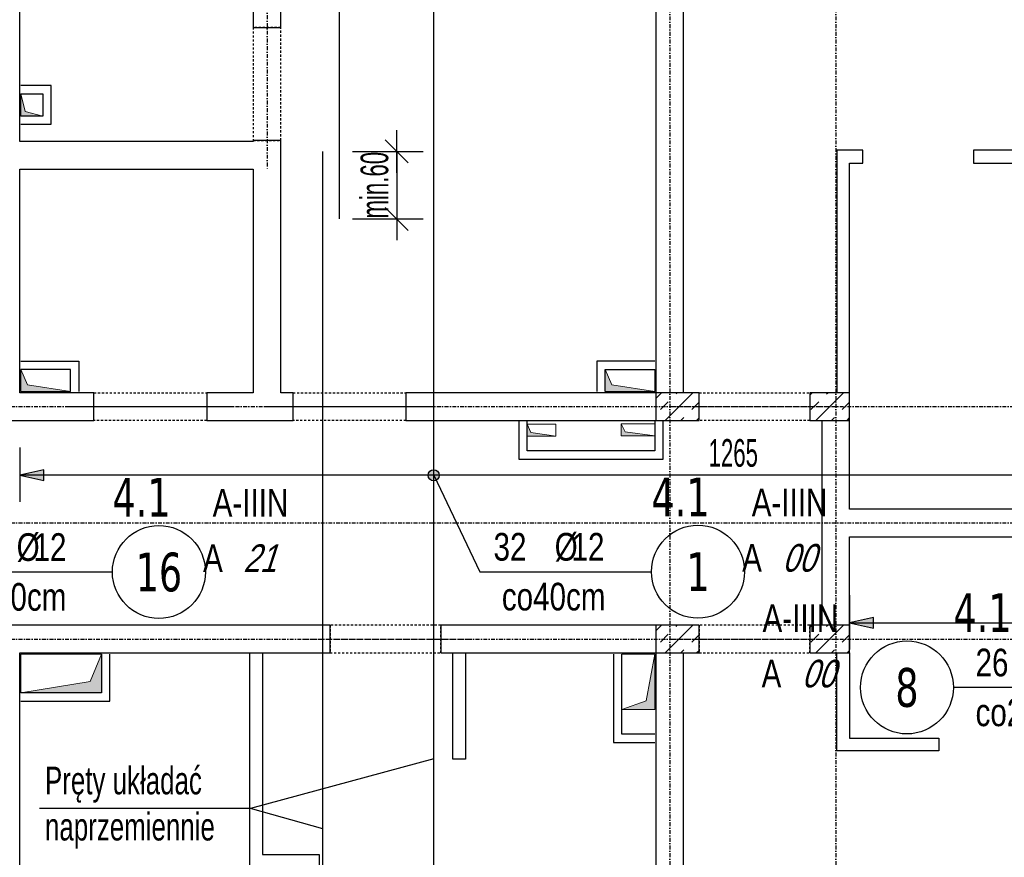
# Model space of a CAD drawing. Header units: millimetres. Extents: x -22500 to -4121, y -19317 to -14831.
# Tile 40 of 70: x -16009 to -15119, y -17101 to -16344. Entities that reach past the tile are written whole.
import ezdxf
from ezdxf.enums import TextEntityAlignment as Align

# ---------------------------------------------------------------- set-up
doc = ezdxf.new("R2010")
doc.units = ezdxf.units.MM
doc.header["$LTSCALE"] = 10
doc.linetypes.add('MO', pattern=[0.7, 0.35, -0.17, 0.01, -0.17])
doc.linetypes.add('MP', pattern=[0.36, 0.2, -0.16])
for name, color, linetype in [('BA_szr', 1, 'Continuous'), ('BA_wym', 1, 'Continuous'), ('BD_lpm', 1, 'MP'), ('BD_osm', 1, 'MO'), ('BD_wic', 1, 'Continuous'), ('BD_wig', 3, 'Continuous'), ('BZ_odn', 1, 'Continuous'), ('BZ_opi1', 7, 'Continuous'), ('BZ_opi2', 4, 'Continuous'), ('BZ_P_wid', 3, 'Continuous'), ('BZ_txs', 2, 'Continuous'), ('BZ_wym', 1, 'Continuous')]:
    doc.layers.add(name, color=color, linetype=linetype)
doc.layers.add('BZ_pom', color=6, linetype='Continuous', plot=False)
doc.layers.add('Nowe_A-Przebicia_Nr_pióra__1', color=7, linetype='Continuous', lineweight=13)
doc.layers.add('Nowe_A-Przebicia_Nr_pióra__102', color=7, linetype='Continuous', lineweight=5, true_color=0xcccccc)
doc.styles.add('BIKTBG', font='tahoma.ttf', dxfattribs={"width": 0.85})
doc.styles.add('BIKTS', font='bikromsw.shx', dxfattribs={"width": 0.8})
doc.styles.add('BIKWYM', font='bikromsw.shx', dxfattribs={"width": 0.6})
doc.dimstyles.new('BA_KR_100_cm', dxfattribs={"dimtxt": 25, "dimasz": 1.666667, "dimexe": 24, "dimexo": 0, "dimgap": 0, "dimtad": 0, "dimdec": 1, "dimrnd": 0.5, "dimzin": 9, "dimdsep": 46, "dimtxsty": 'BIKWYM', "dimblk": 'WYM-KR', "dimcen": 0, "dimdle": 20, "dimclrd": 256, "dimclre": 256, "dimclrt": 2, "dimadec": 0, "dimazin": 0, "dimtfac": 0.033333, "dimtdec": 1, "dimtmove": 0, "dimatfit": 3, "dimldrblk": 'WYM-KR', "dimfxl": 25, "dimfxlon": 1, "dimtvp": 0.8, "dimtolj": 1, "dimarcsym": 0})
doc.dimstyles.new('BZ_KP_100_cm', dxfattribs={"dimtxt": 25, "dimasz": 1.666667, "dimexe": 24, "dimexo": 0, "dimgap": 0, "dimtad": 0, "dimdec": 1, "dimrnd": 0.5, "dimzin": 9, "dimdsep": 46, "dimtxsty": 'BIKWYM', "dimblk": 'WYM-KR', "dimblk1": 'WYM-KP', "dimblk2": 'WYM-KP', "dimsah": 1, "dimcen": 0, "dimdle": 20, "dimclrd": 256, "dimclre": 256, "dimclrt": 7, "dimadec": 0, "dimazin": 0, "dimtfac": 0.033333, "dimtdec": 1, "dimtmove": 0, "dimatfit": 3, "dimldrblk": 'WYM-KP', "dimfxl": 1, "dimtvp": 0.8, "dimtolj": 1, "dimarcsym": 0})
doc.dimstyles.new('BZ_KR_100_cm', dxfattribs={"dimtxt": 25, "dimasz": 1.666667, "dimexe": 24, "dimexo": 0, "dimgap": 0, "dimtad": 0, "dimdec": 1, "dimrnd": 0.5, "dimzin": 9, "dimdsep": 46, "dimtxsty": 'BIKWYM', "dimblk": 'WYM-KR', "dimcen": 0, "dimdle": 20, "dimclrd": 256, "dimclre": 256, "dimclrt": 7, "dimadec": 0, "dimazin": 0, "dimtfac": 0.033333, "dimtdec": 1, "dimtmove": 0, "dimatfit": 3, "dimldrblk": 'WYM-KR', "dimfxl": 1, "dimtvp": 0.8, "dimtolj": 1, "dimarcsym": 0})
doc.dimstyles.new('BZ_ST_100_cm', dxfattribs={"dimtxt": 25, "dimasz": 1.666667, "dimexe": 24, "dimexo": 0, "dimgap": 0, "dimtad": 0, "dimdec": 1, "dimrnd": 0.5, "dimdsep": 46, "dimtxsty": 'BIKWYM', "dimblk": 'WYM-ST', "dimcen": 0, "dimdle": 20, "dimclrd": 256, "dimclre": 256, "dimclrt": 7, "dimadec": 0, "dimazin": 0, "dimtfac": 0.033333, "dimtdec": 1, "dimtix": 1, "dimtmove": 2, "dimatfit": 3, "dimldrblk": 'WYM-ST', "dimfxl": 25, "dimfxlon": 1, "dimtvp": 0.8, "dimtolj": 1, "dimtzin": 0, "dimarcsym": 0})

# ---------------------------------------------------------------- blocks, each defined once
blk = doc.blocks.new('WYM-KR')
at = {"color": 7, "linetype": 'ByBlock'}
blk.add_line((6.24, 6.24), (-6.24, -6.24), dxfattribs=at)
at = {"linetype": 'ByBlock'}
blk.add_line((11.52, 0), (-11.52, 0), dxfattribs=at)
blk = doc.blocks.new('*D315')
at = {"layer": 'BA_wym', "lineweight": -2}
for p, q in [((-14273.13, -15790.31), (-14224.13, -15790.31)), ((-14248.13, -15791.98), (-14248.13, -17835.64)), ((-14273.13, -17837.31), (-14224.13, -17837.31))]:
    blk.add_line(p, q, dxfattribs=at)
at = {"layer": 'Defpoints', "color": 0}
for p in [(-15409.13, -15790.31), (-14719.13, -17837.31), (-14248.13, -17837.31)]:
    blk.add_point(p, dxfattribs=at)
at = {"layer": 'BA_wym', "lineweight": -2, "xscale": 1.666666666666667, "yscale": 1.666666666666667, "zscale": 1.666666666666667}
for p, rotation in [((-14248.13, -15790.31), 90), ((-14248.13, -17837.31), 270)]:
    blk.add_blockref('WYM-KR', p, dxfattribs=dict(at, rotation=rotation))
at = {"layer": 'BA_wym', "color": 2, "insert": (-14268.13, -16813.81), "char_height": 25, "attachment_point": 5, "rotation": 90, "style": 'BIKWYM'}
blk.add_mtext('\\A1;2047', dxfattribs=at)
blk = doc.blocks.new('*D321')
at = {"layer": 'BA_wym', "lineweight": -2}
for p, q in [((-17495.13, -18202.76), (-17495.13, -18266.76)), ((-14548.13, -18202.76), (-14548.13, -18266.76)), ((-17493.46, -18242.76), (-14549.8, -18242.76))]:
    blk.add_line(p, q, dxfattribs=at)
at = {"layer": 'Defpoints', "color": 0}
for p in [(-17495.13, -16738.81), (-14548.13, -16738.81), (-14548.13, -18242.76)]:
    blk.add_point(p, dxfattribs=at)
at = {"layer": 'BA_wym', "lineweight": -2, "xscale": 1.666666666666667, "yscale": 1.666666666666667, "zscale": 1.666666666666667, "rotation": 180}
blk.add_blockref('WYM-KR', (-17495.13, -18242.76), dxfattribs=at)
at = {"layer": 'BA_wym', "lineweight": -2, "xscale": 1.666666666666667, "yscale": 1.666666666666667, "zscale": 1.666666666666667}
blk.add_blockref('WYM-KR', (-14548.13, -18242.76), dxfattribs=at)
at = {"layer": 'BA_wym', "color": 2, "insert": (-16021.63, -18222.76), "char_height": 25, "attachment_point": 5, "style": 'BIKWYM'}
blk.add_mtext('\\A1;2947', dxfattribs=at)
blk = doc.blocks.new('*D391')
at = {"layer": 'BA_wym', "lineweight": -2}
for p, q in [((-14233.13, -15670.29), (-14184.13, -15670.29)), ((-14208.13, -15671.96), (-14208.13, -17835.64)), ((-14233.13, -17837.31), (-14184.13, -17837.31))]:
    blk.add_line(p, q, dxfattribs=at)
at = {"layer": 'Defpoints', "color": 0}
for p in [(-15403.13, -15670.29), (-14719.13, -17837.31), (-14208.13, -17837.31)]:
    blk.add_point(p, dxfattribs=at)
at = {"layer": 'BA_wym', "lineweight": -2, "xscale": 1.666666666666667, "yscale": 1.666666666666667, "zscale": 1.666666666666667}
for p, rotation in [((-14208.13, -15670.29), 90), ((-14208.13, -17837.31), 270)]:
    blk.add_blockref('WYM-KR', p, dxfattribs=dict(at, rotation=rotation))
at = {"layer": 'BA_wym', "color": 2, "insert": (-14228.13, -16753.8), "char_height": 25, "attachment_point": 5, "rotation": 90, "style": 'BIKWYM'}
blk.add_mtext('\\A1;2167', dxfattribs=at)
blk = doc.blocks.new('WYM-ST')
blk.add_hatch(color=256).paths.add_polyline_path([(-13, 2.88), (0, 0), (-13, -2.88)])
blk.add_lwpolyline([(0, 0), (-13, 2.88), (-13, -2.88), (0, 0)])
blk = doc.blocks.new('*D423')
at = {"layer": 'BA_wym', "lineweight": -2}
for p, q in [((-16009.13, -17480.38), (-16009.13, -17529.38)), ((-14744.13, -17480.38), (-14744.13, -17529.38)), ((-14745.8, -17505.38), (-16007.46, -17505.38))]:
    blk.add_line(p, q, dxfattribs=at)
at = {"layer": 'Defpoints', "color": 0}
for p in [(-14744.13, -16588.81), (-16009.13, -16706.31), (-16009.13, -17505.38)]:
    blk.add_point(p, dxfattribs=at)
at = {"layer": 'BA_wym', "lineweight": -2, "xscale": 1.666666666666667, "yscale": 1.666666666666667, "zscale": 1.666666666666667, "rotation": 180}
blk.add_blockref('WYM-ST', (-16009.13, -17505.38), dxfattribs=at)
at = {"layer": 'BA_wym', "lineweight": -2, "xscale": 1.666666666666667, "yscale": 1.666666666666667, "zscale": 1.666666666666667}
blk.add_blockref('WYM-ST', (-14744.13, -17505.38), dxfattribs=at)
at = {"layer": 'BA_wym', "color": 7, "insert": (-15364.3, -17485.38), "char_height": 25, "attachment_point": 5, "style": 'BIKWYM'}
blk.add_mtext('\\A1;1265', dxfattribs=at)
blk = doc.blocks.new('*D441')
at = {"layer": 'BA_wym', "lineweight": -2}
for p, q in [((-16009.13, -16730.81), (-16009.13, -16779.81)), ((-14744.13, -16730.81), (-14744.13, -16779.81)), ((-14745.8, -16755.81), (-16007.46, -16755.81))]:
    blk.add_line(p, q, dxfattribs=at)
at = {"layer": 'Defpoints', "color": 0}
for p in [(-14744.13, -16688.81), (-16009.13, -16706.31), (-16009.13, -16755.81)]:
    blk.add_point(p, dxfattribs=at)
at = {"layer": 'BA_wym', "lineweight": -2, "xscale": 1.666666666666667, "yscale": 1.666666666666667, "zscale": 1.666666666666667, "rotation": 180}
blk.add_blockref('WYM-ST', (-16009.13, -16755.81), dxfattribs=at)
at = {"layer": 'BA_wym', "lineweight": -2, "xscale": 1.666666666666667, "yscale": 1.666666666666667, "zscale": 1.666666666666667}
blk.add_blockref('WYM-ST', (-14744.13, -16755.81), dxfattribs=at)
at = {"layer": 'BA_wym', "color": 7, "insert": (-15364.3, -16735.81), "char_height": 25, "attachment_point": 5, "style": 'BIKWYM'}
blk.add_mtext('\\A1;1265', dxfattribs=at)
blk = doc.blocks.new('WYM-KP')
blk.add_hatch(color=256).paths.add_polyline_path([(3, 0, 1), (-3, 0, 1)])
blk.add_circle((0, 0), 3)
blk = doc.blocks.new('bik_BlkOpPret', base_point=(1524.45, 7050.26))
at = {"layer": 'BZ_opi1', "style": 'BIKTS', "width": 0.6}
for tag, p in [('SZTUK', (1533.83, 7057.76)), ('PRZEDR_FI', (1554.72, 7057.76)), ('PRZEKROJ', (1563.29, 7057.76)), ('PRZEDR_L', (1533.83, 7024.01)), ('DLUGOSC', (1568.65, 7024.01)), ('UWAGA', (1533.83, 6997.76))]:
    blk.add_attdef(tag, p, '', height=18.75, dxfattribs=at)
at = {"layer": 'BZ_opi2', "style": 'BIKTBG', "width": 0.6}
blk.add_attdef('NUMER', text='', height=26.25, dxfattribs=at).set_placement((1620.77, 7050.26), align=Align.MIDDLE_CENTER)
at = {"layer": 'BZ_pom', "width": 0.6}
for tag, p, height, style in [('POZYCJA', (1589.27, 7087.76), 26.25, 'BIKTBG'), ('GATUNEK', (1630.22, 7087.76), 18.75, 'BIKTS'), ('METODA_L', (1639.09, 7050.26), 18.75, 'BIKTS'), ('EURO_KOD', (1663.74, 7050.26), 18.75, 'BIKTS')]:
    blk.add_attdef(tag, p, '', height=height, dxfattribs=dict(at, style=style))
at = {"layer": 'BZ_wym', "width": 0.6}
for tag, p, height, style, flags in [('PRZEDR_NR', (1533.83, 6969.63), 26.25, 'BIKTBG', 1), ('PRZEDR_SZT', (1533.83, 6941.51), 18.75, 'BIKTS', 1), ('TYP_PRETA', (1533.83, 6913.38), 18.75, 'BIKTS', 3), ('EURO_KOD_SEGMENTY', (1567.58, 6885.26), 18.75, 'BIKTS', 3), ('HAK_1', (1533.83, 6857.13), 18.75, 'BIKTS', 3), ('HAK_2', (1533.83, 6829.01), 18.75, 'BIKTS', 3), ('ID', (1533.83, 6800.88), 18.75, 'BIKTS', 3), ('ID_C', (1533.83, 6772.76), 18.75, 'BIKTS', 3), ('b_atr_0', (1533.83, 6744.63), 18.75, 'BIKTS', 3)]:
    blk.add_attdef(tag, p, '', height=height, dxfattribs=dict(at, style=style, flags=flags))
blk = doc.blocks.new('*D451')
at = {"layer": 'BZ_wym', "lineweight": -2}
for p, q in [((-15668.41, -16461.64), (-15668.41, -16459.98)), ((-15708.41, -16463.31), (-15644.41, -16463.31)), ((-15668.41, -16463.31), (-15668.41, -16524.31)), ((-15708.41, -16524.31), (-15644.41, -16524.31)), ((-15668.41, -16525.98), (-15668.41, -16527.64))]:
    blk.add_line(p, q, dxfattribs=at)
at = {"layer": 'Defpoints', "color": 0}
for p in [(-15735.3, -16463.31), (-15720.3, -16524.31), (-15668.41, -16524.31)]:
    blk.add_point(p, dxfattribs=at)
at = {"layer": 'BZ_wym', "lineweight": -2, "xscale": 1.666666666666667, "yscale": 1.666666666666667, "zscale": 1.666666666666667}
for p, rotation in [((-15668.41, -16463.31), 270), ((-15668.41, -16524.31), 90)]:
    blk.add_blockref('WYM-KR', p, dxfattribs=dict(at, rotation=rotation))
at = {"layer": 'BZ_wym', "color": 7, "insert": (-15688.41, -16493.81), "char_height": 25, "attachment_point": 5, "rotation": 90, "style": 'BIKWYM'}
blk.add_mtext('\\A1;min.60', dxfattribs=at)
blk = doc.blocks.new('*D454')
at = {"layer": 'BA_wym', "lineweight": -2}
for p, q in [((-15259.13, -16864.19), (-15259.13, -16913.19)), ((-14744.13, -16864.19), (-14744.13, -16913.19)), ((-15257.46, -16889.19), (-14745.8, -16889.19))]:
    blk.add_line(p, q, dxfattribs=at)
at = {"layer": 'Defpoints', "color": 0}
for p in [(-15259.13, -16811.31), (-14744.13, -16811.31), (-14744.13, -16889.19)]:
    blk.add_point(p, dxfattribs=at)
at = {"layer": 'BA_wym', "lineweight": -2, "xscale": 1.666666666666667, "yscale": 1.666666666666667, "zscale": 1.666666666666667, "rotation": 180}
blk.add_blockref('WYM-ST', (-15259.13, -16889.19), dxfattribs=at)
at = {"layer": 'BA_wym', "lineweight": -2, "xscale": 1.666666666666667, "yscale": 1.666666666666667, "zscale": 1.666666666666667}
blk.add_blockref('WYM-ST', (-14744.13, -16889.19), dxfattribs=at)
at = {"layer": 'BA_wym', "color": 7, "insert": (-15022.92, -16869.19), "char_height": 25, "attachment_point": 5, "style": 'BIKWYM'}
blk.add_mtext('\\A1;515', dxfattribs=at)

msp = doc.modelspace()

# ---------------------------------------------------------------- hatches: boundary and pattern name
at = {"layer": 'BA_szr'}
h = msp.add_hatch(dxfattribs=at)
h.set_pattern_fill('BIK_ZELBET', color=256, scale=100, angle=45, pattern_type=2)
h.set_pattern_definition([(45, (-27047.906, -17750.161), (-14.142136, 14.142136), []), (45, (-27054.977, -17743.09), (-14.142136, 14.142136), [10, -10])])
h.paths.add_polyline_path([(-15434.13, -16706.31), (-15395.13, -16706.31), (-15395.13, -16681.31), (-15434.13, -16681.31)])
h = msp.add_hatch(dxfattribs=at)
h.set_pattern_fill('BIK_ZELBET', color=256, scale=100, angle=45, pattern_type=2)
h.set_pattern_definition([(45, (-26911.906, -17750.161), (-14.142136, 14.142136), []), (45, (-26918.977, -17743.09), (-14.142136, 14.142136), [10, -10])])
h.paths.add_polyline_path([(-15295.13, -16706.31), (-15259.13, -16706.31), (-15259.13, -16681.31), (-15295.13, -16681.31)])
h = msp.add_hatch(dxfattribs=at)
h.set_pattern_fill('BIK_ZELBET', color=256, scale=100, angle=45, pattern_type=2)
h.set_pattern_definition([(45, (-27047.906, -17960.161), (-14.142136, 14.142136), []), (45, (-27054.977, -17953.09), (-14.142136, 14.142136), [10, -10])])
h.paths.add_polyline_path([(-15434.13, -16916.31), (-15395.13, -16916.31), (-15395.13, -16891.31), (-15434.13, -16891.31)])
h = msp.add_hatch(dxfattribs=at)
h.set_pattern_fill('BIK_ZELBET', color=256, scale=100, angle=45, pattern_type=2)
h.set_pattern_definition([(45, (-26911.906, -17960.161), (-14.142136, 14.142136), []), (45, (-26918.977, -17953.09), (-14.142136, 14.142136), [10, -10])])
h.paths.add_polyline_path([(-15295.13, -16916.31), (-15259.13, -16916.31), (-15259.13, -16891.31), (-15295.13, -16891.31)])
at = {"layer": 'Nowe_A-Przebicia_Nr_pióra__102', "linetype": 'Continuous', "lineweight": 5, "true_color": 0xcccccc}
for points in [[(-15988.13, -16431.31), (-16008.13, -16431.31), (-16008.13, -16411.31), (-16004.09, -16427.27)], [(-15963.13, -16680.31), (-16008.13, -16680.31), (-16008.13, -16660.31), (-16002.07, -16674.25)], [(-15435.13, -16680.31), (-15480.13, -16680.31), (-15480.13, -16660.31), (-15474.07, -16674.25)], [(-15435.13, -16720.28), (-15465.63, -16720.28), (-15465.63, -16709.28), (-15461.93, -16716.58)], [(-15524.63, -16720.53), (-15550.63, -16720.53), (-15550.63, -16709.53), (-15547.21, -16717.11)], [(-16008.13, -16952.31), (-15935.1, -16952.31), (-15935.1, -16917.31), (-15945.31, -16942.1)], [(-15465.13, -16967.31), (-15435.13, -16967.31), (-15435.13, -16917.31), (-15442.95, -16959.48)]]:
    msp.add_hatch(color=254, dxfattribs=at).paths.add_polyline_path(points)

# ---------------------------------------------------------------- linework, layer by layer
at = {"layer": 'BD_lpm'}
for points in [[(-15798.13, -16453.31), (-15773.13, -16453.31), (-15773.13, -16351.31), (-15798.13, -16351.31)], [(-15840.14, -16706.31), (-15942.14, -16706.31), (-15942.14, -16681.31), (-15840.14, -16681.31)], [(-15660.13, -16706.31), (-15762.13, -16706.31), (-15762.13, -16681.31), (-15660.13, -16681.31)], [(-15295.13, -16706.31), (-15395.13, -16706.31), (-15395.13, -16681.31), (-15295.13, -16681.31)], [(-15728.63, -16916.31), (-15628.63, -16916.31), (-15628.63, -16891.31), (-15728.63, -16891.31)], [(-15395.13, -16916.31), (-15295.13, -16916.31), (-15295.13, -16891.31), (-15395.13, -16891.31)]]:
    msp.add_lwpolyline(points, close=True, dxfattribs=at)
at = {"layer": 'BD_osm', "color": 5}
for p, q in [((-15785.63, -16326.31), (-15785.63, -16479.31)), ((-15967.14, -16693.81), (-15815.14, -16693.81)), ((-15787.13, -16693.81), (-15635.13, -16693.81)), ((-15420.13, -16693.81), (-15270.13, -16693.81)), ((-15753.63, -16903.81), (-15603.63, -16903.81)), ((-15420.13, -16903.81), (-15270.13, -16903.81))]:
    msp.add_line(p, q, dxfattribs=at)
at = {"layer": 'BD_osm'}
for points in [[(-15421.63, -15130.31), (-15421.63, -18342.76)], [(-15271.63, -15130.31), (-15271.63, -18342.76)], [(-17935.13, -16693.81), (-14108.13, -16693.81)], [(-17935.13, -16798.81), (-14108.13, -16798.81)], [(-17935.13, -16903.81), (-14108.13, -16903.81)]]:
    msp.add_lwpolyline(points, dxfattribs=at)
at = {"layer": 'BD_wic', "color": 8}
for points in [[(-16008.13, -16438.81), (-15980.63, -16438.81), (-15980.63, -16403.81), (-16008.13, -16403.81)], [(-16008.13, -16411.31), (-15988.13, -16411.31), (-15988.13, -16431.31), (-16008.13, -16431.31)], [(-15259.13, -16681.31), (-15259.13, -16473.81), (-15247.13, -16473.81), (-15247.13, -16462.31), (-15270.63, -16462.31), (-15270.63, -16681.31)], [(-15062.63, -16786.31), (-15062.63, -16473.81), (-15001.63, -16473.81), (-15001.63, -16462.31), (-15147.13, -16462.31), (-15147.13, -16473.81), (-15074.13, -16473.81), (-15074.13, -16786.31)], [(-16008.13, -16652.81), (-15955.63, -16652.81), (-15955.63, -16680.31)], [(-15435.13, -16652.81), (-15487.63, -16652.81), (-15487.63, -16680.31)], [(-15963.13, -16680.31), (-15963.13, -16660.31), (-16008.13, -16660.31)], [(-15480.13, -16680.31), (-15480.13, -16660.31), (-15435.13, -16660.31)], [(-15558.13, -16707.31), (-15558.13, -16741.31), (-15427.61, -16741.31), (-15427.61, -16707.31)], [(-15435.13, -16707.31), (-15435.11, -16733.81), (-15550.63, -16733.81), (-15550.63, -16707.31)], [(-16008.13, -16959.81), (-15927.6, -16959.81), (-15927.6, -16917.31)], [(-15935.1, -16917.31), (-15935.1, -16952.31), (-16008.13, -16952.31)], [(-15789.63, -16916.31), (-15789.63, -17098.31), (-15738.63, -17098.31), (-15738.63, -17109.81), (-15801.13, -17109.81), (-15801.13, -16916.31)], [(-15606.13, -16916.31), (-15606.13, -17012.31), (-15617.63, -17012.31), (-15617.63, -16916.31)], [(-15472.63, -16917.31), (-15472.63, -16997.31), (-15435.13, -16997.31)], [(-15435.13, -16989.81), (-15465.13, -16989.81), (-15465.13, -16917.31)], [(-15259.13, -16916.31), (-15259.13, -16993.31), (-15178.63, -16993.31), (-15178.63, -17004.81), (-15270.63, -17004.81), (-15270.63, -16916.31)]]:
    msp.add_lwpolyline(points, dxfattribs=at)
at = {"layer": 'BD_wig'}
for points in [[(-15434.13, -16320.31), (-15434.13, -16681.31), (-15660.13, -16681.31), (-15660.13, -16706.31), (-15395.13, -16706.31), (-15395.13, -16681.31), (-15409.13, -16681.31), (-15409.13, -15866.31)], [(-16309.17, -16344.31), (-16409.13, -16344.31), (-16409.13, -16369.31), (-16034.13, -16369.31), (-16034.13, -16681.31), (-16425.13, -16681.31), (-16425.13, -16706.31), (-15942.14, -16706.31), (-15942.14, -16681.31), (-16009.13, -16681.31), (-16009.13, -16479.31), (-15798.13, -16479.31), (-15798.13, -16681.31), (-15840.14, -16681.31), (-15840.14, -16706.31), (-15762.13, -16706.31), (-15762.13, -16681.31), (-15773.13, -16681.31), (-15773.13, -16453.31), (-15798.13, -16453.31), (-15798.13, -16454.31), (-16009.13, -16454.31), (-16009.13, -16320.31)], [(-15798.13, -16320.31), (-15798.13, -16351.31), (-15773.13, -16351.31), (-15773.13, -16320.31)], [(-14744.13, -16948.81), (-14719.13, -16948.81), (-14719.13, -16688.81), (-14744.13, -16688.81), (-14744.13, -16786.31), (-15259.13, -16786.31), (-15259.13, -16681.31), (-15295.13, -16681.31), (-15295.13, -16706.31), (-15284.13, -16706.31), (-15284.13, -16891.31), (-15295.13, -16891.31), (-15295.13, -16916.31), (-15259.13, -16916.31), (-15259.13, -16811.31), (-14744.13, -16811.31), (-14744.13, -16948.81)], [(-16034.13, -17641.31), (-16081.63, -17641.31), (-16081.63, -17666.31), (-15961.63, -17666.31), (-15961.63, -17641.31), (-16009.13, -17641.31), (-16009.13, -16916.31), (-15728.63, -16916.31), (-15728.63, -16891.31), (-16244.63, -16891.31), (-16244.63, -16916.31), (-16034.13, -16916.31), (-16034.13, -17641.31)], [(-15471.63, -17666.31), (-15341.63, -17666.31), (-15341.63, -17641.31), (-15409.13, -17641.31), (-15409.13, -16916.31), (-15395.13, -16916.31), (-15395.13, -16891.31), (-15628.63, -16891.31), (-15628.63, -16916.31), (-15434.13, -16916.31), (-15434.13, -17641.31), (-15471.63, -17641.31), (-15471.63, -17666.31)]]:
    msp.add_lwpolyline(points, dxfattribs=at)
for points in [[(-15434.13, -16706.31), (-15395.13, -16706.31), (-15395.13, -16681.31), (-15434.13, -16681.31)], [(-15295.13, -16706.31), (-15259.13, -16706.31), (-15259.13, -16681.31), (-15295.13, -16681.31)], [(-15434.13, -16916.31), (-15395.13, -16916.31), (-15395.13, -16891.31), (-15434.13, -16891.31)], [(-15295.13, -16916.31), (-15259.13, -16916.31), (-15259.13, -16891.31), (-15295.13, -16891.31)]]:
    msp.add_lwpolyline(points, close=True, dxfattribs=at)
at = {"layer": 'BZ_odn'}
for centre in [(-15883.34, -16843.18), (-15396.2, -16842.93), (-15207.37, -16947.48)]:
    msp.add_circle(centre, 42, dxfattribs=at)
at = {"layer": 'BZ_P_wid', "color": 3, "const_width": 1.2}
for points in [[(-15720.3, -15844.31), (-15720.3, -16524.31)], [(-15634.98, -17204.31), (-15634.98, -16224.31)], [(-15735.3, -16463.31), (-15735.3, -17663.31)]]:
    msp.add_lwpolyline(points, dxfattribs=at)
at = {"layer": 'Nowe_A-Przebicia_Nr_pióra__1', "color": 7, "linetype": 'Continuous', "lineweight": 13}
for p, q in [((-16004.09, -16427.27), (-16008.13, -16411.31)), ((-16008.13, -16411.31), (-15988.13, -16411.31)), ((-16008.13, -16431.31), (-16008.13, -16411.31)), ((-15988.13, -16411.31), (-15988.13, -16431.31)), ((-15988.13, -16431.31), (-16008.13, -16431.31)), ((-15988.13, -16431.31), (-16004.09, -16427.27)), ((-16002.07, -16674.25), (-16008.13, -16660.31)), ((-16008.13, -16660.31), (-15963.13, -16660.31)), ((-16008.13, -16680.31), (-16008.13, -16660.31)), ((-15963.13, -16660.31), (-15963.13, -16680.31)), ((-15474.07, -16674.25), (-15480.13, -16660.31)), ((-15480.13, -16660.31), (-15435.13, -16660.31)), ((-15480.13, -16680.31), (-15480.13, -16660.31)), ((-15435.13, -16660.31), (-15435.13, -16680.31)), ((-15963.13, -16680.31), (-16008.13, -16680.31)), ((-15963.13, -16680.31), (-16002.07, -16674.25)), ((-15435.13, -16680.31), (-15480.13, -16680.31)), ((-15435.13, -16680.31), (-15474.07, -16674.25)), ((-15461.93, -16716.58), (-15465.63, -16709.28)), ((-15465.63, -16709.28), (-15435.13, -16709.28)), ((-15465.63, -16720.28), (-15465.63, -16709.28)), ((-15435.13, -16709.28), (-15435.13, -16720.28)), ((-15547.21, -16717.11), (-15550.63, -16709.53)), ((-15550.63, -16709.53), (-15524.63, -16709.53)), ((-15550.63, -16720.53), (-15550.63, -16709.53)), ((-15524.63, -16720.53), (-15547.21, -16717.11)), ((-15524.63, -16709.53), (-15524.63, -16720.53)), ((-15435.13, -16720.28), (-15461.93, -16716.58)), ((-15524.63, -16720.53), (-15550.63, -16720.53)), ((-15435.13, -16720.28), (-15465.63, -16720.28)), ((-15935.1, -16917.31), (-16008.13, -16917.31)), ((-16008.13, -16917.31), (-16008.13, -16952.31)), ((-15945.31, -16942.1), (-15935.1, -16917.31)), ((-15935.1, -16952.31), (-15935.1, -16917.31)), ((-15435.13, -16917.31), (-15465.13, -16917.31)), ((-15465.13, -16917.31), (-15465.13, -16967.31)), ((-15442.95, -16959.48), (-15435.13, -16917.31)), ((-15435.13, -16967.31), (-15435.13, -16917.31)), ((-16008.13, -16952.31), (-15945.31, -16942.1)), ((-16008.13, -16952.31), (-15935.1, -16952.31)), ((-15465.13, -16967.31), (-15442.95, -16959.48)), ((-15465.13, -16967.31), (-15435.13, -16967.31))]:
    msp.add_line(p, q, dxfattribs=at)

# ---------------------------------------------------------------- block references
ref = msp.add_blockref('bik_BlkOpPret', (-16080.58, -16843.18))
ref.add_attrib('NUMER', '16', dxfattribs={"layer": 'BZ_opi2', "height": 35, "style": 'BIKTBG', "width": 0.8}).set_placement((-15883.34, -16843.18), align=Align.MIDDLE_CENTER)
ref.add_attrib('POZYCJA', '4.1', (-15925.34, -16793.18), dxfattribs={"layer": 'BZ_pom', "height": 35, "style": 'BIKTBG', "width": 0.8})
ref.add_attrib('SZTUK', '16', (-16068.08, -16833.18), dxfattribs={"layer": 'BZ_opi1', "height": 25, "style": 'BIKTS', "width": 0.8})
ref.add_attrib('GATUNEK', 'A-IIIN', (-15834.75, -16793.18), dxfattribs={"layer": 'BZ_pom', "height": 25, "style": 'BIKTS', "width": 0.8})
ref.add_attrib('PRZEKROJ', '12', (-15996.65, -16833.18), dxfattribs={"layer": 'BZ_opi1', "height": 25, "style": 'BIKTS', "width": 0.8})
ref.add_attrib('UWAGA', 'co20cm', (-16060.58, -16878.18), dxfattribs={"layer": 'BZ_opi1', "height": 25, "style": 'BIKTS', "width": 0.8})
ref.add_attrib('METODA_L', 'A', (-15843.43, -16843.18), dxfattribs={"layer": 'BZ_pom', "height": 25, "style": 'BIKTS', "width": 0.8})
ref.add_attrib('PRZEDR_FI', '%%c', (-16011.89, -16833.18), dxfattribs={"layer": 'BZ_opi1', "height": 25, "style": 'BIKTS', "width": 0.8})
ref.add_attrib('EURO_KOD', '21', (-15807.24, -16843.18), dxfattribs={"layer": 'BZ_pom', "height": 25, "style": 'BIKTS', "oblique": 18, "width": 0.8})
ref = msp.add_blockref('bik_BlkOpPret', (-15593.43, -16842.93))
ref.add_attrib('NUMER', '1', dxfattribs={"layer": 'BZ_opi2', "height": 35, "style": 'BIKTBG', "width": 0.8}).set_placement((-15396.2, -16842.93), align=Align.MIDDLE_CENTER)
ref.add_attrib('POZYCJA', '4.1', (-15438.2, -16792.93), dxfattribs={"layer": 'BZ_pom', "height": 35, "style": 'BIKTBG', "width": 0.8})
ref.add_attrib('SZTUK', '32', (-15580.93, -16832.93), dxfattribs={"layer": 'BZ_opi1', "height": 25, "style": 'BIKTS', "width": 0.8})
ref.add_attrib('GATUNEK', 'A-IIIN', (-15347.61, -16792.93), dxfattribs={"layer": 'BZ_pom', "height": 25, "style": 'BIKTS', "width": 0.8})
ref.add_attrib('PRZEKROJ', '12', (-15510.46, -16832.93), dxfattribs={"layer": 'BZ_opi1', "height": 25, "style": 'BIKTS', "width": 0.8})
ref.add_attrib('UWAGA', 'co40cm', (-15573.43, -16877.93), dxfattribs={"layer": 'BZ_opi1', "height": 25, "style": 'BIKTS', "width": 0.8})
ref.add_attrib('METODA_L', 'A', (-15356.29, -16842.93), dxfattribs={"layer": 'BZ_pom', "height": 25, "style": 'BIKTS', "width": 0.8})
ref.add_attrib('PRZEDR_FI', '%%c', (-15525.7, -16832.93), dxfattribs={"layer": 'BZ_opi1', "height": 25, "style": 'BIKTS', "width": 0.8})
ref.add_attrib('EURO_KOD', '00', (-15320.1, -16842.93), dxfattribs={"layer": 'BZ_pom', "height": 25, "style": 'BIKTS', "oblique": 18, "width": 0.8})
ref = msp.add_blockref('bik_BlkOpPret', (-15010.13, -16947.48))
ref.add_attrib('NUMER', '8', dxfattribs={"layer": 'BZ_opi2', "height": 35, "style": 'BIKTBG', "width": 0.8}).set_placement((-15207.37, -16947.48), align=Align.MIDDLE_CENTER)
ref.add_attrib('POZYCJA', '4.1', (-15165.37, -16897.48), dxfattribs={"layer": 'BZ_pom', "height": 35, "style": 'BIKTBG', "width": 0.8})
ref.add_attrib('SZTUK', '26', (-15145.37, -16937.48), dxfattribs={"layer": 'BZ_opi1', "height": 25, "style": 'BIKTS', "width": 0.8})
ref.add_attrib('GATUNEK', 'A-IIIN', (-15337.86, -16897.48), dxfattribs={"layer": 'BZ_pom', "height": 25, "style": 'BIKTS', "width": 0.8})
ref.add_attrib('PRZEKROJ', '12', (-15074.89, -16937.48), dxfattribs={"layer": 'BZ_opi1', "height": 25, "style": 'BIKTS', "width": 0.8})
ref.add_attrib('UWAGA', 'co20cm', (-15145.37, -16982.48), dxfattribs={"layer": 'BZ_opi1', "height": 25, "style": 'BIKTS', "width": 0.8})
ref.add_attrib('METODA_L', 'A', (-15338.7, -16947.48), dxfattribs={"layer": 'BZ_pom', "height": 25, "style": 'BIKTS', "width": 0.8})
ref.add_attrib('PRZEDR_FI', '%%c', (-15090.13, -16937.48), dxfattribs={"layer": 'BZ_opi1', "height": 25, "style": 'BIKTS', "width": 0.8})
ref.add_attrib('EURO_KOD', '00', (-15302.51, -16947.48), dxfattribs={"layer": 'BZ_pom', "height": 25, "style": 'BIKTS', "oblique": 18, "width": 0.8})

# ---------------------------------------------------------------- texts
at = {"layer": 'BZ_txs', "insert": (-15986.27, -17019.06), "char_height": 25, "width": 452.0462, "attachment_point": 1, "style": 'BIKTS'}
msp.add_mtext('{\\W0.7;Pręty układać\\Pnaprzemiennie}', dxfattribs=at)

# ---------------------------------------------------------------- dimensions: what is measured, and where the dimension line sits
at = {"layer": 'BA_wym'}
for base, p1, picture, middle in [((-14208.13, -17837.31), (-15403.13, -15670.29), '*D391', (-14228.13, -16753.8)), ((-14248.13, -17837.31), (-15409.13, -15790.31), '*D315', (-14268.13, -16813.81))]:
    dim = msp.add_linear_dim(base=base, p1=p1, p2=(-14719.13, -17837.31), angle=90, dimstyle='BA_KR_100_cm', override={"dimatfit": 1}, dxfattribs=at)
    dim.commit()
    dim.dimension.update_dxf_attribs({"geometry": picture, "text_midpoint": middle})
for base, p1, picture, middle in [((-16009.13, -17505.38), (-14744.13, -16588.81), '*D423', (-15364.3, -17485.38)), ((-16009.13, -16755.81), (-14744.13, -16688.81), '*D441', (-15364.3, -16735.81))]:
    dim = msp.add_linear_dim(base=base, p1=p1, p2=(-16009.13, -16706.31), dimstyle='BZ_ST_100_cm', override={"dimrnd": 1, "dimblk": 'WYM-ST'}, dxfattribs=at)
    dim.commit()
    dim.dimension.update_dxf_attribs({"geometry": picture, "text_midpoint": middle, "dimtype": 160})
dim = msp.add_linear_dim(base=(-14548.13, -18242.76), p1=(-17495.13, -16738.81), p2=(-14548.13, -16738.81), dimstyle='BA_KR_100_cm', override={"dimatfit": 1, "dimfxl": 40}, dxfattribs=at)
dim.commit()
dim.dimension.update_dxf_attribs({"geometry": '*D321', "text_midpoint": (-16021.63, -18222.76)})
dim = msp.add_linear_dim(base=(-14744.13, -16889.19), p1=(-15259.13, -16811.31), p2=(-14744.13, -16811.31), angle=180, dimstyle='BZ_ST_100_cm', override={"dimrnd": 1, "dimblk": 'WYM-ST'}, dxfattribs=at)
dim.commit()
dim.dimension.update_dxf_attribs({"geometry": '*D454', "text_midpoint": (-15022.92, -16869.19), "dimtype": 160})
at = {"layer": 'BZ_wym'}
dim = msp.add_linear_dim(base=(-15668.41, -16524.31), p1=(-15735.3, -16463.31), p2=(-15720.3, -16524.31), angle=270, text='min.60', dimstyle='BZ_KR_100_cm', override={"dimtxsty": 'BIKWYM', "dimatfit": 1, "dimfxl": 40, "dimfxlon": 1}, dxfattribs=at)
dim.commit()
dim.dimension.update_dxf_attribs({"geometry": '*D451', "text_midpoint": (-15668.41, -16493.81), "dimtype": 160})

# ---------------------------------------------------------------- leaders
at = {"layer": 'BZ_odn'}
for points in [[(-16128.61, -16742.7), (-16080.58, -16843.18), (-15925.34, -16843.18)], [(-15634.98, -16755.81), (-15593.43, -16842.93), (-15438.2, -16842.93)], [(-14940.1, -16889.19), (-15010.13, -16947.48), (-15165.37, -16947.48)]]:
    msp.add_leader(points, dimstyle='BZ_KP_100_cm', dxfattribs=at)
at = {"layer": 'BZ_odn', "has_arrowhead": 0}
for points in [[(-15634.98, -17011.87), (-15800.49, -17056.73), (-15991.13, -17056.73)], [(-15735.3, -17075.12), (-15800.49, -17056.73), (-15991.13, -17056.73)]]:
    msp.add_leader(points, dimstyle='BZ_ST_100_cm', dxfattribs=at)

doc.saveas('drawing.dxf')
